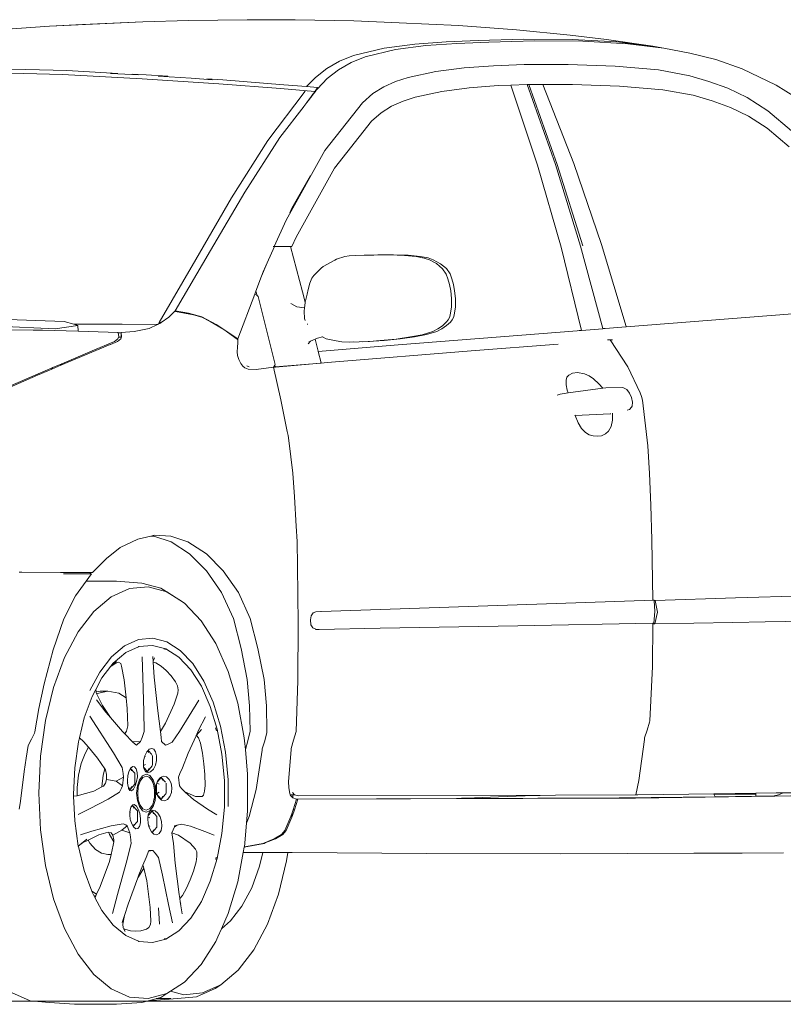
# Model space of a CAD drawing. Header units: inches. Extents: x 1987 to 3775, y 142 to 1299.
# Tile 46 of 50: x 3329 to 3376, y 1212 to 1272. Entities that reach past the tile are written whole.
import ezdxf

# ---------------------------------------------------------------- set-up
doc = ezdxf.new("R2010")
doc.units = ezdxf.units.IN
doc.header["$MEASUREMENT"] = 0
doc.layers.add('CAR', color=173, linetype='Continuous', lineweight=13)

# ---------------------------------------------------------------- blocks, each defined once
blk = doc.blocks.new('A$C40BF4DA2')
at = {"layer": 'CAR'}
for p, q in [((29.536, 59.899), (25.978, 59.636)), ((33.184, 60.071), (29.536, 59.899)), ((35.97, 60.183), (33.184, 60.071)), ((35.97, 60.183), (39.56, 60.246)), ((39.56, 60.246), (42.506, 60.256)), ((46.119, 60.199), (42.506, 60.256)), ((46.119, 60.199), (48.928, 60.124)), ((52.626, 59.953), (48.928, 60.124)), ((54.65, 59.855), (48.928, 60.124)), ((52.626, 59.953), (54.65, 59.855)), ((58.233, 59.597), (54.65, 59.855)), ((22.68, 59.297), (20.447, 59.039)), ((25.978, 59.636), (22.68, 59.297)), ((16.93, 58.515), (19.147, 58.785)), ((17.593, 58.63), (16.93, 58.515)), ((20.447, 59.039), (17.593, 58.63)), ((19.811, 58.898), (17.593, 58.63)), ((19.147, 58.785), (21.899, 58.931)), ((22.563, 59.038), (19.811, 58.898)), ((21.899, 58.931), (24.851, 58.961)), ((25.514, 59.062), (22.563, 59.038)), ((24.851, 58.961), (27.665, 58.882)), ((28.329, 58.98), (25.514, 59.062)), ((27.665, 58.882), (29.632, 58.794)), ((30.302, 58.889), (28.329, 58.98)), ((29.632, 58.794), (31.535, 58.671)), ((32.22, 58.761), (30.302, 58.889)), ((31.535, 58.671), (33.404, 58.427)), ((34.105, 58.511), (32.22, 58.761)), ((13.741, 57.821), (15.323, 58.209)), ((15.323, 58.209), (16.93, 58.515)), ((33.404, 58.427), (35.269, 57.974)), ((35.978, 58.056), (34.105, 58.511)), ((36.836, 57.714), (35.978, 58.056)), ((12.123, 57.245), (13.741, 57.821)), ((22.797, 57.505), (19.918, 57.399)), ((22.827, 57.505), (22.797, 57.505)), ((25.506, 57.498), (22.827, 57.505)), ((27.377, 57.432), (25.506, 57.498)), ((29.191, 57.302), (27.377, 57.432)), ((35.269, 57.974), (36.125, 57.633)), ((36.125, 57.633), (36.902, 57.182)), ((37.615, 57.26), (36.836, 57.714)), ((10.038, 56.247), (12.123, 57.245)), ((17.26, 57.17), (15.321, 56.815)), ((19.918, 57.399), (17.26, 57.17)), ((30.935, 57.075), (29.191, 57.302)), ((32.622, 56.712), (30.935, 57.075)), ((36.902, 57.182), (37.595, 56.638)), ((38.312, 56.713), (37.615, 57.26)), ((47.381, 56.781), (48.713, 56.871)), ((48.713, 56.871), (49.559, 56.916)), ((53.842, 56.891), (48.955, 56.634)), ((49.207, 56.864), (50.019, 56.914)), ((50.019, 56.914), (50.914, 56.952)), ((50.463, 56.963), (53.584, 57.128)), ((53.584, 57.128), (57.871, 57.236)), ((58.151, 56.999), (53.842, 56.891)), ((7.714, 54.781), (10.038, 56.247)), ((14.162, 56.471), (12.992, 56.052)), ((15.321, 56.815), (14.162, 56.471)), ((19.649, 56.18), (22.543, 56.287)), ((24.356, 56.284), (22.454, 51.428)), ((22.543, 56.287), (24.356, 56.284)), ((25.216, 56.282), (23.467, 51.366)), ((25.321, 56.28), (23.583, 51.361)), ((24.356, 56.284), (25.216, 56.282)), ((26.329, 56.243), (24.682, 51.329)), ((25.216, 56.282), (25.216, 56.283)), ((25.216, 56.282), (25.263, 56.282)), ((25.263, 56.282), (25.321, 56.28)), ((25.321, 56.28), (26.329, 56.243)), ((26.329, 56.243), (27.105, 56.214)), ((27.105, 56.214), (28.875, 56.083)), ((33.401, 56.463), (32.622, 56.712)), ((34.13, 56.135), (33.401, 56.463)), ((37.595, 56.638), (38.202, 56.018)), ((38.862, 56.153), (38.312, 56.713)), ((38.862, 56.153), (40.255, 56.267)), ((40.255, 56.267), (44.016, 56.555)), ((44.244, 56.317), (40.463, 56.028)), ((44.016, 56.555), (44.983, 56.62)), ((48.955, 56.634), (44.244, 56.317)), ((44.668, 56.571), (45.943, 56.667)), ((45.943, 56.667), (47.983, 56.79)), ((12.992, 56.052), (11.812, 55.484)), ((13.963, 55.274), (15.117, 55.621)), ((15.117, 55.621), (16.998, 55.957)), ((16.998, 55.957), (19.649, 56.18)), ((28.875, 56.083), (30.568, 55.859)), ((30.568, 55.859), (32.2, 55.505)), ((34.791, 55.716), (34.13, 56.135)), ((35.424, 55.16), (34.791, 55.716)), ((38.188, 56.035), (38.19, 56.097)), ((38.19, 56.097), (38.862, 56.153)), ((38.19, 56.097), (38.232, 56.039)), ((38.202, 56.018), (38.244, 56.022)), ((38.241, 55.968), (38.202, 56.018)), ((38.232, 56.039), (38.244, 56.022)), ((38.266, 55.935), (38.241, 55.968)), ((38.244, 56.022), (38.282, 55.971)), ((38.305, 55.938), (38.266, 55.935)), ((38.341, 55.837), (38.266, 55.935)), ((38.282, 55.971), (38.305, 55.938)), ((38.305, 55.938), (38.364, 55.856)), ((38.355, 55.838), (38.341, 55.837)), ((38.362, 55.81), (38.341, 55.837)), ((38.364, 55.853), (38.345, 55.851)), ((38.345, 55.851), (38.355, 55.838)), ((38.355, 55.838), (38.363, 55.827)), ((38.363, 55.827), (38.362, 55.81)), ((38.525, 55.597), (38.362, 55.81)), ((38.364, 55.853), (38.363, 55.827)), ((38.363, 55.827), (38.534, 55.597)), ((40.463, 56.028), (38.364, 55.856)), ((38.364, 55.856), (38.364, 55.853)), ((39.021, 55.779), (38.944, 55.882)), ((41.244, 52.833), (39.021, 55.779)), ((11.812, 55.484), (10.54, 54.666)), ((12.828, 54.863), (13.963, 55.274)), ((32.2, 55.505), (32.942, 55.264)), ((32.942, 55.264), (33.646, 54.942)), ((37.75, 52.229), (35.424, 55.16)), ((38.534, 55.597), (38.525, 55.597)), ((38.547, 55.568), (38.525, 55.597)), ((38.534, 55.597), (38.555, 55.569)), ((38.547, 55.568), (38.555, 55.569)), ((38.843, 55.182), (38.547, 55.568)), ((38.555, 55.569), (38.843, 55.182)), ((38.843, 55.182), (39.029, 54.933)), ((10.54, 54.666), (9.08, 53.433)), ((11.724, 54.332), (12.828, 54.863)), ((33.646, 54.942), (34.283, 54.541)), ((34.283, 54.541), (34.874, 54.025)), ((40.5, 53.021), (39.017, 54.955)), ((10.586, 53.603), (11.724, 54.332)), ((34.874, 54.025), (37.152, 51.146)), ((9.234, 52.461), (10.586, 53.603)), ((42.657, 49.671), (40.5, 53.021)), ((43.469, 49.317), (41.244, 52.833)), ((40.121, 47.946), (37.75, 52.229)), ((22.454, 51.428), (20.763, 46.455)), ((23.467, 51.366), (21.906, 46.371)), ((23.583, 51.361), (22.04, 46.362)), ((24.682, 51.329), (23.238, 46.295)), ((37.152, 51.146), (39.498, 46.916)), ((38.614, 50.699), (39.76, 48.677)), ((44.766, 46.09), (42.657, 49.671)), ((45.67, 45.534), (43.469, 49.317)), ((39.76, 48.677), (39.883, 48.406)), ((40.859, 46.343), (40.121, 47.946)), ((39.498, 46.916), (39.768, 46.342)), ((20.763, 46.455), (19.242, 41.413)), ((22.04, 46.362), (20.672, 41.296)), ((23.238, 46.295), (21.977, 41.186)), ((39.112, 43.553), (39.855, 46.342)), ((39.855, 46.342), (39.768, 46.342)), ((39.855, 46.342), (39.871, 46.342)), ((40.361, 46.343), (39.871, 46.342)), ((39.871, 46.342), (40.825, 46.338)), ((40.361, 46.343), (40.385, 46.342)), ((40.385, 46.342), (40.823, 46.343)), ((40.823, 46.343), (40.824, 46.341)), ((40.823, 46.343), (40.859, 46.343)), ((40.824, 46.341), (40.825, 46.338)), ((40.825, 46.338), (41.283, 45.331)), ((40.859, 46.343), (40.907, 46.34)), ((46.935, 42.391), (44.766, 46.09)), ((31.086, 45.516), (30.64, 45.28)), ((31.324, 45.512), (30.887, 45.287)), ((31.392, 45.629), (31.086, 45.516)), ((31.642, 45.621), (31.324, 45.512)), ((31.891, 45.721), (31.392, 45.629)), ((32.131, 45.727), (31.642, 45.621)), ((32.623, 45.793), (31.891, 45.721)), ((32.861, 45.791), (32.131, 45.727)), ((33.527, 45.818), (32.623, 45.793)), ((33.774, 45.815), (32.861, 45.791)), ((34.496, 45.826), (33.527, 45.818)), ((34.737, 45.811), (33.774, 45.815)), ((34.89, 45.807), (34.496, 45.826)), ((34.89, 45.807), (34.737, 45.811)), ((35.319, 45.798), (34.89, 45.807)), ((35.834, 45.779), (35.319, 45.798)), ((36.245, 45.759), (35.834, 45.779)), ((36.517, 45.718), (36.245, 45.759)), ((36.517, 45.718), (37.022, 45.547)), ((37.138, 45.492), (37.022, 45.547)), ((37.138, 45.492), (37.837, 45.115)), ((47.909, 41.667), (45.67, 45.534)), ((30.278, 44.976), (30.048, 44.648)), ((30.64, 45.28), (30.278, 44.976)), ((30.522, 44.97), (30.299, 44.645)), ((30.887, 45.287), (30.522, 44.97)), ((37.837, 45.115), (37.971, 45.013)), ((37.971, 45.013), (38.411, 44.544)), ((41.283, 45.331), (41.633, 44.515)), ((41.283, 45.331), (41.534, 44.779)), ((41.534, 44.779), (41.633, 44.515)), ((29.938, 44.348), (29.849, 44.008)), ((30.048, 44.648), (29.938, 44.348)), ((30.188, 44.349), (30.088, 44.004)), ((30.299, 44.645), (30.188, 44.349)), ((38.411, 44.544), (38.543, 44.396)), ((38.543, 44.396), (38.658, 44.076)), ((41.633, 44.515), (41.977, 43.596)), ((29.773, 43.616), (29.714, 43.135)), ((29.849, 44.008), (29.773, 43.616)), ((30.01, 43.618), (29.96, 43.14)), ((30.088, 44.004), (30.01, 43.618)), ((38.658, 44.076), (38.764, 43.687)), ((38.764, 43.687), (38.838, 43.403)), ((38.946, 42.926), (39.112, 43.553)), ((41.977, 43.596), (41.906, 43.318)), ((41.977, 43.596), (42.044, 43.417)), ((29.714, 43.135), (29.725, 42.635)), ((29.96, 43.14), (29.966, 42.635)), ((38.838, 43.403), (38.946, 42.926)), ((38.946, 42.926), (38.957, 42.879)), ((41.837, 43.269), (40.798, 39.084)), ((41.837, 43.269), (41.906, 43.318)), ((41.906, 43.318), (42.044, 43.417)), ((42.044, 43.417), (43.077, 40.658)), ((29.725, 42.635), (29.8, 42.119)), ((29.966, 42.635), (30.043, 42.117)), ((38.957, 42.879), (38.992, 42.575)), ((39.015, 42.368), (38.988, 41.909)), ((39.462, 42.636), (38.992, 42.575)), ((38.992, 42.575), (39.015, 42.368)), ((39.835, 42.832), (39.462, 42.636)), ((39.835, 42.832), (39.837, 42.834)), ((46.914, 42.354), (45.818, 42.137)), ((46.112, 42.243), (46.935, 42.391)), ((46.914, 42.354), (46.935, 42.391)), ((46.96, 42.363), (46.914, 42.354)), ((47.33, 42), (46.96, 42.363)), ((9.031, 42.198), (19.239, 41.401)), ((29.8, 42.119), (29.845, 41.971)), ((29.845, 41.971), (29.924, 41.836)), ((29.924, 41.836), (30.027, 41.692)), ((30.043, 42.117), (30.091, 41.972)), ((30.091, 41.972), (30.168, 41.833)), ((30.168, 41.833), (30.268, 41.701)), ((38.988, 41.909), (38.942, 41.786)), ((44.794, 41.739), (43.952, 41.238)), ((44.408, 41.552), (45.287, 42.018)), ((45.304, 41.998), (44.794, 41.739)), ((45.287, 42.018), (46.112, 42.243)), ((45.818, 42.137), (45.304, 41.998)), ((47.801, 41.664), (47.33, 42)), ((53.16, 41.563), (53.744, 41.734)), ((60.665, 41.966), (53.744, 41.734)), ((19.242, 41.413), (19.239, 41.401)), ((19.239, 41.401), (20.526, 41.3)), ((20.526, 41.3), (20.672, 41.296)), ((20.526, 41.3), (20.67, 41.289)), ((20.672, 41.296), (20.67, 41.289)), ((20.67, 41.289), (21.977, 41.186)), ((22.129, 41.187), (21.977, 41.186)), ((33.244, 40.294), (21.977, 41.186)), ((30.027, 41.692), (30.271, 41.484)), ((30.268, 41.701), (30.508, 41.474)), ((30.271, 41.484), (30.553, 41.276)), ((30.508, 41.474), (30.795, 41.278)), ((30.553, 41.276), (30.866, 41.124)), ((30.795, 41.278), (31.103, 41.12)), ((30.866, 41.124), (31.509, 40.925)), ((31.103, 41.12), (31.76, 40.92)), ((38.778, 41.566), (38.82, 41.561)), ((43.077, 40.658), (44.408, 41.552)), ((43.952, 41.238), (43.128, 40.638)), ((47.801, 41.664), (47.852, 41.666)), ((47.84, 41.636), (47.801, 41.664)), ((47.88, 41.617), (47.84, 41.636)), ((47.852, 41.666), (47.909, 41.667)), ((47.909, 41.604), (47.88, 41.617)), ((47.909, 41.667), (47.909, 41.604)), ((48.024, 41.549), (47.909, 41.604)), ((50.195, 41.568), (48.024, 41.549)), ((48.54, 41.303), (48.024, 41.549)), ((49.453, 41.114), (48.54, 41.303)), ((50.252, 41.054), (49.453, 41.114)), ((52.919, 41.565), (50.195, 41.568)), ((52.262, 41.125), (50.447, 41.054)), ((52.898, 41.139), (52.262, 41.125)), ((52.898, 41.139), (52.918, 41.492)), ((55.081, 41.188), (52.898, 41.139)), ((52.918, 41.492), (53.16, 41.563)), ((54.31, 41.289), (52.918, 41.492)), ((53.16, 41.563), (52.919, 41.565)), ((62.006, 41.629), (54.31, 41.289)), ((55.658, 41.197), (55.081, 41.188)), ((55.658, 41.197), (57.984, 41.224)), ((20.214, 40.596), (19.133, 38.947)), ((20.192, 40.598), (20.082, 40.598)), ((20.294, 40.598), (20.192, 40.598)), ((20.384, 40.597), (20.214, 40.596)), ((31.509, 40.925), (32.245, 40.785)), ((31.76, 40.92), (32.479, 40.779)), ((32.245, 40.785), (33.118, 40.658)), ((32.479, 40.779), (33.366, 40.654)), ((33.118, 40.658), (34.105, 40.562)), ((33.366, 40.654), (34.351, 40.555)), ((34.105, 40.562), (34.755, 40.515)), ((34.351, 40.555), (35.001, 40.509)), ((34.755, 40.515), (35.405, 40.479)), ((35.001, 40.509), (35.643, 40.479)), ((37.039, 40.533), (36.695, 40.49)), ((37.664, 40.676), (37.039, 40.533)), ((37.884, 40.78), (37.664, 40.676)), ((37.897, 40.786), (37.884, 40.78)), ((37.884, 40.78), (38.184, 40.713)), ((38.15, 39.907), (38.345, 40.646)), ((38.184, 40.713), (38.345, 40.646)), ((38.345, 40.646), (38.623, 40.53)), ((38.766, 40.358), (38.623, 40.53)), ((38.623, 40.53), (38.73, 40.486)), ((43.077, 40.658), (43.087, 40.608)), ((43.077, 40.658), (43.128, 40.638)), ((43.087, 40.608), (43.077, 40.601)), ((43.077, 40.601), (43.091, 40.411)), ((43.128, 40.638), (43.087, 40.608)), ((50.219, 40.801), (50.252, 41.054)), ((50.253, 40.717), (50.219, 40.801)), ((50.244, 40.763), (50.253, 40.763)), ((50.252, 41.025), (50.252, 41.054)), ((50.252, 41.025), (50.443, 41.033)), ((50.253, 40.803), (50.252, 41.025)), ((50.253, 40.763), (50.411, 40.768)), ((50.253, 40.763), (50.253, 40.717)), ((50.277, 40.657), (50.253, 40.717)), ((50.481, 40.501), (50.277, 40.657)), ((50.443, 41.033), (50.398, 40.801)), ((50.398, 40.801), (50.411, 40.768)), ((50.411, 40.768), (50.456, 40.657)), ((50.447, 41.054), (50.443, 41.033)), ((50.456, 40.657), (50.66, 40.501)), ((50.91, 40.32), (50.481, 40.501)), ((50.66, 40.501), (52.033, 39.92)), ((28.749, 39.924), (23.42, 40.344)), ((37.328, 39.233), (28.749, 39.924)), ((38.147, 39.894), (33.244, 40.294)), ((35.643, 40.479), (36.258, 40.469)), ((36.006, 40.472), (36.258, 40.469)), ((36.258, 40.469), (36.695, 40.49)), ((37.962, 39.193), (38.147, 39.894)), ((38.147, 39.894), (38.15, 39.907)), ((43.091, 40.411), (43.105, 40.158)), ((43.105, 40.158), (43.123, 39.861)), ((50.926, 40.317), (50.91, 40.32)), ((50.925, 40.314), (50.91, 40.32)), ((50.925, 40.314), (50.926, 40.317)), ((50.925, 40.314), (53.951, 39.043)), ((52.033, 39.92), (53.895, 39.139)), ((43.028, 39.393), (42.906, 39.148)), ((43.106, 39.651), (43.028, 39.393)), ((43.123, 39.861), (43.106, 39.651)), ((19.133, 38.947), (18.384, 37.35)), ((40.766, 38.921), (37.328, 39.233)), ((37.959, 39.181), (37.962, 39.193)), ((40.785, 38.94), (37.959, 39.181)), ((40.888, 38.921), (40.437, 36.921)), ((40.875, 38.921), (40.766, 38.921)), ((40.814, 39.055), (40.785, 38.94)), ((40.877, 38.941), (40.785, 38.94)), ((40.814, 39.055), (40.798, 39.084)), ((40.877, 38.941), (40.814, 39.055)), ((40.888, 38.921), (40.875, 38.921)), ((40.888, 38.921), (40.877, 38.941)), ((41.951, 38.788), (40.888, 38.921)), ((42.444, 38.798), (41.951, 38.788)), ((42.39, 38.951), (42.533, 39.002)), ((42.664, 38.889), (42.444, 38.798)), ((42.783, 38.994), (42.664, 38.889)), ((42.906, 39.148), (42.783, 38.994)), ((53.895, 39.139), (53.951, 39.043)), ((53.895, 39.139), (54.455, 38.904)), ((54.512, 38.807), (53.951, 39.043)), ((54.505, 38.818), (54.455, 38.904)), ((54.455, 38.904), (54.922, 38.708)), ((54.512, 38.807), (54.505, 38.818)), ((54.747, 38.708), (54.512, 38.807)), ((55.387, 38.431), (54.747, 38.708)), ((54.922, 38.708), (55.347, 38.524)), ((20.909, 37.91), (21.241, 38.206)), ((21.241, 38.206), (21.51, 38.387)), ((21.51, 38.387), (21.799, 38.519)), ((21.799, 38.519), (22.224, 38.595)), ((22.224, 38.595), (22.539, 38.564)), ((22.539, 38.564), (22.77, 38.44)), ((22.77, 38.44), (22.876, 38.304)), ((22.876, 38.304), (22.924, 38.134)), ((22.924, 38.134), (22.932, 37.847)), ((55.387, 38.431), (55.347, 38.524)), ((55.347, 38.524), (57.191, 37.726)), ((57.203, 37.644), (55.387, 38.431)), ((19.027, 37.332), (19.201, 37.564)), ((19.201, 37.564), (19.394, 37.66)), ((19.462, 37.679), (19.394, 37.66)), ((19.462, 37.679), (20.482, 37.663)), ((20.482, 37.663), (20.677, 37.636)), ((20.677, 37.636), (20.909, 37.91)), ((20.677, 37.636), (22.811, 37.343)), ((22.873, 37.511), (22.811, 37.343)), ((22.932, 37.847), (22.873, 37.511)), ((18.24, 36.893), (17.915, 34.101)), ((18.292, 37.13), (18.24, 36.893)), ((18.384, 37.35), (18.292, 37.13)), ((18.854, 36.783), (18.912, 37.066)), ((18.912, 37.066), (19.027, 37.332)), ((22.811, 37.343), (23.298, 37.276)), ((23.476, 37.205), (23.298, 37.276)), ((40.437, 36.921), (40.058, 34.983)), ((18.876, 36.535), (18.854, 36.783)), ((18.916, 36.471), (18.876, 36.535)), ((19.035, 36.334), (18.916, 36.471)), ((19.17, 36.28), (19.035, 36.334)), ((20.083, 35.673), (20.076, 36.105)), ((20.161, 35.294), (20.083, 35.673)), ((20.18, 36.069), (20.228, 36.059)), ((20.228, 36.059), (22.376, 35.959)), ((22.375, 35.957), (22.196, 35.503)), ((22.376, 35.959), (22.375, 35.957)), ((22.383, 35.989), (22.376, 35.959)), ((20.318, 35.008), (20.161, 35.294)), ((21.985, 35.159), (21.744, 34.913)), ((22.196, 35.503), (21.985, 35.159)), ((20.499, 34.833), (20.318, 35.008)), ((20.748, 34.716), (20.499, 34.833)), ((20.975, 34.683), (20.748, 34.716)), ((21.273, 34.706), (20.975, 34.683)), ((21.517, 34.778), (21.273, 34.706)), ((21.744, 34.913), (21.517, 34.778)), ((40.003, 34.739), (39.956, 34.435)), ((40.058, 34.983), (40.003, 34.739)), ((17.915, 34.101), (17.809, 32.406)), ((39.956, 34.435), (39.716, 32.415)), ((17.809, 32.406), (17.724, 30.464)), ((39.716, 32.415), (39.608, 30.968)), ((39.608, 30.968), (39.499, 29.166)), ((17.724, 30.464), (17.661, 28.337)), ((39.499, 29.166), (39.452, 28.215)), ((46.152, 28.197), (47.201, 28.545)), ((47.188, 28.201), (48.239, 28.549)), ((47.201, 28.545), (48.203, 28.613)), ((48.203, 28.613), (48.419, 28.56)), ((48.239, 28.549), (48.419, 28.56)), ((48.419, 28.56), (49.23, 28.363)), ((17.661, 28.337), (17.596, 24.631)), ((39.452, 28.215), (39.415, 26.718)), ((45.005, 27.458), (46.152, 28.197)), ((46.044, 27.46), (47.188, 28.201)), ((49.23, 28.363), (50.307, 27.852)), ((50.307, 27.852), (51.159, 27.184)), ((43.989, 26.423), (45.005, 27.458)), ((45.009, 26.424), (46.044, 27.46)), ((39.415, 26.718), (39.387, 23.196)), ((51.159, 27.184), (52.012, 26.316)), ((43.044, 25.09), (43.989, 26.423)), ((44.086, 25.091), (45.009, 26.424)), ((52.213, 26.316), (52.012, 26.316)), ((52.213, 26.316), (52.077, 26.235)), ((53.627, 26.238), (52.077, 26.235)), ((52.077, 26.235), (52.394, 25.792)), ((52.213, 26.316), (53.754, 26.319)), ((53.795, 26.239), (53.627, 26.238)), ((53.761, 26.32), (53.754, 26.319)), ((53.919, 26.319), (53.761, 26.32)), ((53.919, 26.319), (53.976, 26.321)), ((53.976, 26.321), (56.344, 26.337)), ((56.509, 26.339), (56.344, 26.337)), ((47.453, 25.135), (48.595, 25.436)), ((48.982, 25.676), (47.818, 25.37)), ((48.595, 25.436), (49.746, 25.331)), ((48.982, 25.676), (50.528, 25.79)), ((50.528, 25.79), (52.394, 25.792)), ((52.394, 25.792), (53.044, 24.882)), ((12.521, 24.765), (7.603, 24.903)), ((42.337, 23.502), (43.044, 25.09)), ((43.352, 23.502), (44.086, 25.091)), ((46.357, 24.437), (47.453, 25.135)), ((47.818, 25.37), (46.701, 24.659)), ((49.746, 25.331), (50.869, 24.823)), ((50.869, 24.823), (51.929, 23.929)), ((53.044, 24.882), (53.774, 23.483)), ((17.469, 24.597), (12.521, 24.765)), ((17.306, 23.897), (17.469, 24.597)), ((17.469, 24.597), (17.529, 24.597)), ((17.529, 24.597), (17.486, 23.936)), ((17.532, 24.631), (17.529, 24.598)), ((17.529, 24.598), (17.529, 24.597)), ((17.596, 24.631), (17.532, 24.631)), ((34.324, 24.045), (17.532, 24.631)), ((17.609, 24.631), (17.596, 24.631)), ((45.342, 23.365), (46.357, 24.437)), ((46.357, 24.437), (46.701, 24.659)), ((17.483, 23.178), (17.306, 23.897)), ((17.486, 23.936), (17.545, 23.207)), ((37.97, 23.926), (34.324, 24.045)), ((37.97, 23.926), (37.991, 23.924)), ((38.301, 23.898), (37.991, 23.924)), ((38.465, 23.849), (38.301, 23.898)), ((38.581, 23.667), (38.465, 23.849)), ((38.627, 23.42), (38.581, 23.667)), ((51.929, 23.929), (52.891, 22.677)), ((7.809, 23.348), (10.707, 23.288)), ((12.698, 23.248), (10.707, 23.288)), ((17.483, 23.178), (12.698, 23.248)), ((17.585, 23.174), (17.483, 23.178)), ((17.545, 23.207), (17.598, 23.206)), ((17.585, 23.174), (17.598, 23.174)), ((17.598, 23.174), (17.598, 23.206)), ((17.598, 23.206), (17.605, 23.206)), ((17.605, 23.206), (17.63, 20.551)), ((17.605, 23.206), (25.885, 23.043)), ((25.885, 23.043), (34.354, 22.902)), ((38.477, 22.93), (38.595, 23.108)), ((38.595, 23.108), (38.627, 23.42)), ((39.387, 23.196), (39.403, 19.683)), ((41.849, 21.648), (42.337, 23.502)), ((42.88, 21.648), (43.352, 23.502)), ((44.441, 21.954), (45.342, 23.365)), ((53.774, 23.483), (54.422, 21.576)), ((34.354, 22.902), (38.101, 22.832)), ((38.101, 22.832), (38.262, 22.828)), ((38.262, 22.828), (38.477, 22.93)), ((38.319, 22.83), (38.262, 22.828)), ((52.891, 22.677), (53.724, 21.108)), ((43.683, 20.249), (44.441, 21.954)), ((47.449, 22.065), (46.619, 21.537)), ((48.314, 22.292), (47.449, 22.065)), ((48.324, 21.847), (47.5, 21.631)), ((49.186, 22.212), (48.314, 22.292)), ((49.156, 21.771), (48.324, 21.847)), ((49.182, 21.759), (49.156, 21.771)), ((50.037, 21.827), (49.186, 22.212)), ((50.839, 21.15), (50.037, 21.827)), ((41.468, 19.758), (41.849, 21.648)), ((42.505, 19.762), (42.88, 21.648)), ((46.619, 21.537), (45.851, 20.726)), ((47.5, 21.631), (46.708, 21.127)), ((47.623, 21.634), (47.519, 21.589)), ((48.284, 20.831), (48.307, 21.157)), ((48.962, 21.155), (48.928, 19.884)), ((49.967, 21.404), (49.182, 21.759)), ((50.732, 20.758), (49.967, 21.404)), ((54.422, 21.576), (54.974, 19.493)), ((17.63, 20.551), (17.793, 17.211)), ((45.851, 20.726), (45.168, 19.658)), ((46.708, 21.127), (45.975, 20.354)), ((47.486, 20.301), (47.801, 20.57)), ((47.801, 20.57), (48.12, 20.771)), ((48.12, 20.771), (48.282, 20.815)), ((48.201, 21.078), (48.281, 20.887)), ((48.215, 19.887), (48.282, 20.815)), ((48.281, 20.887), (48.284, 20.831)), ((48.282, 20.815), (48.284, 20.831)), ((50.067, 19.726), (50.219, 20.574)), ((50.219, 20.574), (50.277, 20.736)), ((50.277, 20.736), (50.413, 20.823)), ((50.413, 20.823), (50.568, 20.765)), ((50.526, 20.867), (50.872, 20.571)), ((50.568, 20.765), (50.872, 20.571)), ((50.882, 20.562), (50.732, 20.758)), ((51.562, 20.208), (50.839, 21.15)), ((50.872, 20.571), (50.882, 20.562)), ((51.427, 19.853), (50.882, 20.562)), ((53.724, 21.108), (54.401, 19.271)), ((43.092, 18.304), (43.683, 20.249)), ((45.975, 20.354), (45.325, 19.335)), ((46.903, 19.618), (47.182, 19.984)), ((47.182, 19.984), (47.486, 20.301)), ((51.568, 20.201), (51.562, 20.208)), ((52.168, 19.07), (51.568, 20.201)), ((39.403, 19.683), (39.502, 16.562)), ((41.323, 18.135), (41.468, 19.758)), ((42.371, 18.132), (42.505, 19.762)), ((45.168, 19.658), (44.594, 18.366)), ((46.744, 19.113), (46.794, 19.374)), ((46.794, 19.374), (46.903, 19.618)), ((47.996, 17.821), (48.215, 19.887)), ((48.928, 19.884), (48.857, 17.818)), ((49.948, 18.622), (50.067, 19.726)), ((51.805, 19.141), (51.427, 19.853)), ((54.974, 19.493), (55.302, 17.972)), ((45.325, 19.335), (44.777, 18.104)), ((46.774, 18.914), (46.744, 19.113)), ((46.997, 18.24), (46.774, 18.914)), ((49.948, 18.622), (50.393, 18.906)), ((50.393, 18.906), (51.06, 19.041)), ((51.547, 19.042), (51.06, 19.041)), ((51.06, 19.041), (51.727, 18.901)), ((51.754, 18.884), (51.397, 18.153)), ((51.789, 18.991), (51.547, 19.042)), ((51.727, 18.901), (51.754, 18.884)), ((51.785, 18.948), (51.754, 18.884)), ((51.789, 18.991), (51.785, 18.948)), ((51.805, 19.141), (51.789, 18.991)), ((52.028, 18.72), (51.805, 19.141)), ((54.401, 19.271), (54.902, 17.227)), ((41.297, 16.584), (41.323, 18.135)), ((42.687, 16.182), (43.092, 18.304)), ((44.594, 18.366), (44.146, 16.894)), ((46.664, 16.56), (45.48, 18.48)), ((47.524, 17.071), (46.997, 18.24)), ((49.877, 17.969), (49.948, 18.622)), ((51.397, 18.153), (50.91, 17.428)), ((51.185, 17.75), (51.769, 18.501)), ((52.517, 17.393), (52.028, 18.72)), ((42.33, 16.589), (42.371, 18.132)), ((44.777, 18.104), (44.35, 16.7)), ((47.827, 16.568), (47.996, 17.821)), ((48.857, 17.818), (48.846, 16.564)), ((49.831, 16.904), (49.877, 17.969)), ((50.91, 17.428), (51.185, 17.75)), ((55.302, 17.972), (55.558, 16.546)), ((17.793, 17.211), (17.797, 17.136)), ((17.797, 17.136), (17.947, 16.647)), ((45.498, 16.636), (45.073, 17.472)), ((47.827, 16.568), (47.524, 17.071)), ((50.175, 16.571), (50.91, 17.428)), ((50.715, 15.249), (52.18, 17.495)), ((52.817, 16.169), (52.517, 17.393)), ((54.902, 17.227), (55.208, 15.04)), ((17.947, 16.647), (18.108, 16.163)), ((39.502, 16.562), (39.659, 16.026)), ((41.295, 16.507), (41.297, 16.584)), ((41.432, 15.983), (41.295, 16.507)), ((42.468, 15.981), (42.33, 16.589)), ((44.146, 16.894), (43.84, 15.287)), ((44.35, 16.7), (44.058, 15.168)), ((44.448, 16.781), (44.405, 16.607)), ((44.448, 16.781), (44.45, 16.785)), ((45.307, 16.684), (45.635, 16.317)), ((45.647, 16.304), (45.498, 16.636)), ((46.664, 16.56), (47.122, 15.9)), ((47.798, 16.189), (47.827, 16.568)), ((48.846, 16.564), (48.969, 16.185)), ((49.552, 15.921), (50.019, 16.409)), ((49.923, 16.582), (49.831, 16.904)), ((49.995, 16.452), (49.923, 16.582)), ((50.061, 16.452), (49.995, 16.452)), ((50.019, 16.409), (49.995, 16.452)), ((50.019, 16.409), (50.061, 16.452)), ((50.061, 16.452), (50.175, 16.571)), ((55.558, 16.546), (55.574, 16.465)), ((55.574, 16.465), (55.764, 16.088)), ((18.108, 16.163), (18.117, 16.073)), ((18.117, 16.073), (18.465, 13.553)), ((39.659, 16.026), (39.808, 15.522)), ((41.586, 15.499), (41.432, 15.983)), ((42.62, 15.449), (42.468, 15.981)), ((42.62, 15.449), (42.687, 16.182)), ((45.263, 15.232), (45.381, 15.849)), ((45.381, 15.849), (45.499, 16.165)), ((45.499, 16.165), (45.615, 16.318)), ((45.615, 16.318), (45.635, 16.317)), ((45.635, 16.317), (45.647, 16.304)), ((46.129, 15.234), (45.647, 16.304)), ((47.122, 15.9), (47.368, 15.781)), ((47.368, 15.781), (47.531, 15.721)), ((47.531, 15.721), (47.779, 15.956)), ((47.779, 15.956), (47.798, 16.189)), ((48.969, 16.185), (49.061, 15.952)), ((49.061, 15.952), (49.552, 15.921)), ((49.061, 15.952), (49.298, 15.727)), ((49.413, 15.807), (49.298, 15.727)), ((49.298, 15.727), (49.389, 15.788)), ((49.389, 15.788), (49.413, 15.807)), ((49.413, 15.807), (49.539, 15.908)), ((49.539, 15.908), (49.552, 15.921)), ((52.256, 15.59), (52.562, 15.952)), ((52.562, 15.952), (52.817, 16.169)), ((52.878, 15.917), (52.817, 16.169)), ((53.1, 14.338), (52.878, 15.917)), ((55.764, 16.088), (55.952, 15.705)), ((39.808, 15.522), (39.813, 15.441)), ((39.813, 15.441), (39.973, 13.489)), ((41.595, 15.425), (41.586, 15.499)), ((41.953, 12.997), (41.595, 15.425)), ((42.482, 13.951), (42.62, 15.449)), ((43.84, 15.287), (43.684, 13.598)), ((44.058, 15.168), (43.909, 13.557)), ((45.175, 14.578), (45.263, 15.232)), ((46.489, 14.332), (46.129, 15.234)), ((48.14, 15.307), (48.082, 15.064)), ((48.235, 15.469), (48.14, 15.307)), ((48.373, 15.526), (48.235, 15.469)), ((48.59, 15.394), (48.366, 15.14)), ((48.523, 15.468), (48.373, 15.526)), ((48.59, 15.394), (48.523, 15.468)), ((48.603, 15.38), (48.548, 15.267)), ((48.603, 15.38), (48.59, 15.394)), ((48.671, 15.305), (48.603, 15.38)), ((48.799, 15.061), (48.671, 15.305)), ((50.715, 15.249), (50.178, 14.344)), ((51.695, 14.927), (52.256, 15.59)), ((52.466, 15.217), (52.256, 15.59)), ((52.699, 14.587), (52.466, 15.217)), ((56.082, 14.916), (55.952, 15.705)), ((45.112, 13.912), (45.175, 14.578)), ((48.082, 15.064), (48.085, 14.777)), ((48.085, 14.777), (48.151, 14.489)), ((48.342, 15.105), (48.333, 15.025)), ((48.333, 14.538), (48.333, 15.025)), ((48.343, 14.449), (48.333, 14.538)), ((48.803, 15.045), (48.762, 15.023)), ((48.885, 14.47), (48.762, 14.536)), ((48.803, 15.045), (48.799, 15.061)), ((48.868, 14.774), (48.803, 15.045)), ((48.888, 14.487), (48.868, 14.774)), ((51.26, 14.274), (51.695, 14.927)), ((52.86, 13.875), (52.699, 14.587)), ((55.208, 15.04), (55.312, 12.781)), ((56.082, 14.916), (56.204, 14.102)), ((42.482, 11.684), (42.482, 13.951)), ((45.085, 13.255), (45.112, 13.912)), ((46.64, 13.979), (46.489, 14.332)), ((46.734, 13.748), (46.64, 13.979)), ((48.151, 14.489), (48.27, 14.245)), ((48.27, 14.245), (48.447, 14.082)), ((48.343, 14.449), (48.636, 14.115)), ((48.447, 14.082), (48.605, 14.025)), ((48.48, 13.852), (48.707, 13.94)), ((48.548, 14.293), (48.636, 14.115)), ((48.605, 14.025), (48.739, 14.081)), ((48.636, 14.115), (48.868, 14.378)), ((48.76, 14.115), (48.636, 14.115)), ((48.707, 13.94), (48.933, 13.85)), ((48.739, 14.081), (48.76, 14.115)), ((48.76, 14.115), (48.842, 14.244)), ((48.842, 14.244), (48.868, 14.378)), ((48.868, 14.378), (48.885, 14.47)), ((48.885, 14.47), (48.888, 14.487)), ((49.268, 14.054), (49.254, 13.779)), ((49.332, 14.27), (49.268, 14.054)), ((49.434, 14.393), (49.332, 14.27)), ((49.412, 13.999), (49.403, 13.91)), ((49.403, 13.423), (49.403, 13.91)), ((49.675, 14.297), (49.412, 13.999)), ((49.53, 14.406), (49.434, 14.393)), ((49.67, 14.306), (49.53, 14.406)), ((49.682, 14.283), (49.617, 14.152)), ((49.675, 14.297), (49.67, 14.306)), ((49.682, 14.283), (49.675, 14.297)), ((49.772, 14.108), (49.682, 14.283)), ((49.839, 13.842), (49.772, 14.108)), ((50.123, 13.99), (50.102, 13.759)), ((50.178, 14.344), (50.123, 13.99)), ((51.158, 13.922), (51.213, 14.203)), ((51.16, 13.625), (51.158, 13.922)), ((51.213, 14.203), (51.26, 14.274)), ((51.26, 14.274), (51.351, 13.873)), ((53.174, 12.707), (53.1, 14.338)), ((56.204, 14.102), (56.318, 13.265)), ((18.465, 13.553), (18.653, 12.679)), ((39.973, 13.489), (39.956, 13.102)), ((43.684, 11.957), (43.684, 13.598)), ((43.909, 13.557), (43.909, 11.92)), ((46.674, 13.22), (46.734, 13.748)), ((47.18, 13.389), (47.139, 13.106)), ((47.294, 13.623), (47.18, 13.389)), ((47.467, 13.771), (47.294, 13.623)), ((47.655, 13.811), (47.467, 13.771)), ((47.495, 13.398), (47.486, 13.321)), ((47.486, 12.834), (47.486, 13.321)), ((47.786, 13.739), (47.526, 13.444)), ((47.848, 13.737), (47.655, 13.811)), ((47.788, 13.74), (47.701, 13.564)), ((48.046, 13.449), (47.789, 13.74)), ((47.862, 13.722), (47.848, 13.737)), ((48.004, 13.56), (47.862, 13.722)), ((48.065, 13.399), (47.915, 13.319)), ((48.046, 13.449), (48.004, 13.56)), ((48.065, 13.399), (48.046, 13.449)), ((48.081, 13.355), (48.065, 13.399)), ((48.081, 12.743), (48.081, 13.355)), ((48.099, 13.307), (48.081, 13.355)), ((48.132, 13.017), (48.099, 13.307)), ((48.16, 13.223), (48.288, 13.6)), ((48.198, 12.98), (48.273, 13.33)), ((48.333, 13.513), (48.218, 13.175)), ((48.288, 13.6), (48.48, 13.852)), ((48.304, 13.415), (48.362, 13.527)), ((48.504, 13.738), (48.333, 13.513)), ((48.362, 13.527), (48.364, 13.533)), ((48.364, 13.533), (48.368, 13.537)), ((48.368, 13.537), (48.389, 13.579)), ((48.515, 13.88), (48.48, 13.852)), ((48.531, 13.748), (48.504, 13.738)), ((48.511, 13.733), (48.531, 13.748)), ((48.707, 13.817), (48.531, 13.748)), ((48.909, 13.737), (48.707, 13.817)), ((49.081, 13.51), (48.909, 13.737)), ((48.933, 13.85), (49.125, 13.597)), ((49.196, 13.172), (49.081, 13.51)), ((49.125, 13.597), (49.254, 13.219)), ((49.254, 13.779), (49.305, 13.486)), ((49.305, 13.486), (49.389, 13.221)), ((49.412, 13.334), (49.403, 13.423)), ((49.412, 13.334), (49.705, 13)), ((49.858, 13.407), (49.831, 13.421)), ((49.87, 13.55), (49.839, 13.842)), ((49.846, 13.274), (49.858, 13.407)), ((49.858, 13.407), (49.87, 13.55)), ((50.102, 13.759), (50.553, 13.516)), ((50.102, 13.759), (50.164, 13.232)), ((50.553, 13.516), (50.164, 13.232)), ((50.553, 13.516), (51.16, 13.625)), ((51.221, 13.382), (51.16, 13.625)), ((51.329, 13.211), (51.221, 13.382)), ((51.351, 13.873), (51.428, 13.16)), ((52.942, 13.114), (52.86, 13.875)), ((9.135, 12.806), (9.605, 12.797)), ((9.882, 12.677), (9.605, 12.797)), ((9.605, 12.797), (10.038, 12.79)), ((10.038, 12.79), (11.268, 12.774)), ((11.268, 12.774), (11.269, 12.72)), ((11.268, 12.774), (13.836, 12.74)), ((13.851, 12.711), (11.269, 12.72)), ((11.269, 12.72), (11.273, 12.589)), ((13.851, 12.711), (13.771, 12.556)), ((13.836, 12.74), (13.851, 12.711)), ((18.532, 12.679), (13.836, 12.74)), ((39.608, 12.682), (39.734, 12.821)), ((39.902, 12.763), (39.866, 12.682)), ((39.956, 13.102), (39.902, 12.763)), ((42.398, 11.338), (41.953, 12.997)), ((45.125, 12.893), (45.085, 13.255)), ((45.197, 12.654), (45.125, 12.893)), ((46.334, 12.848), (45.682, 12.58)), ((45.805, 12.396), (46.317, 12.83)), ((46.317, 12.83), (46.334, 12.848)), ((46.334, 12.848), (46.535, 13.062)), ((46.535, 13.062), (46.674, 13.22)), ((47.139, 13.106), (47.167, 12.816)), ((47.167, 12.816), (47.271, 12.563)), ((47.495, 12.75), (47.486, 12.834)), ((47.507, 12.733), (47.789, 12.412)), ((47.789, 12.412), (48.081, 12.743)), ((48.081, 12.743), (47.915, 12.832)), ((47.94, 12.5), (48.083, 12.734)), ((48.084, 12.743), (48.081, 12.743)), ((48.083, 12.734), (48.084, 12.743)), ((48.084, 12.743), (48.132, 13.017)), ((48.115, 12.777), (48.16, 13.223)), ((48.16, 12.332), (48.115, 12.777)), ((48.198, 12.98), (48.178, 12.777)), ((48.178, 12.777), (48.198, 12.573)), ((48.218, 13.175), (48.198, 12.98)), ((48.198, 12.573), (48.198, 12.98)), ((49.236, 12.773), (49.196, 13.172)), ((49.196, 12.375), (49.236, 12.773)), ((49.254, 13.219), (49.299, 12.773)), ((49.299, 12.773), (49.254, 12.328)), ((49.389, 13.221), (49.487, 13.023)), ((49.487, 13.023), (49.606, 12.922)), ((49.606, 12.922), (49.718, 12.935)), ((49.617, 13.178), (49.705, 13)), ((49.705, 13), (49.806, 13.115)), ((49.757, 13), (49.705, 13)), ((49.718, 12.935), (49.757, 13)), ((49.757, 13), (49.792, 13.059)), ((49.792, 13.059), (49.806, 13.115)), ((49.806, 13.115), (49.846, 13.274)), ((50.164, 13.232), (50.231, 13.074)), ((50.231, 13.074), (50.355, 12.843)), ((50.355, 12.843), (51.048, 12.413)), ((51.428, 13.16), (51.329, 13.211)), ((51.933, 12.901), (51.428, 13.16)), ((52.942, 12.608), (51.933, 12.901)), ((52.942, 12.608), (52.942, 13.114)), ((53.169, 12.601), (53.174, 12.707)), ((55.312, 12.781), (55.209, 10.523)), ((56.318, 13.265), (56.452, 12.146)), ((10.106, 12.59), (9.122, 12.606)), ((10.142, 12.614), (9.882, 12.677)), ((18.663, 12.479), (10.106, 12.59)), ((11.103, 12.591), (10.142, 12.614)), ((11.273, 12.589), (11.103, 12.591)), ((13.771, 12.556), (11.273, 12.589)), ((19.671, 12.48), (13.771, 12.556)), ((18.532, 12.679), (18.642, 12.679)), ((18.642, 12.679), (18.653, 12.679)), ((18.653, 12.679), (18.654, 12.675)), ((18.654, 12.675), (23.573, 12.66)), ((18.663, 12.479), (39.394, 12.407)), ((19.671, 12.48), (29.662, 12.445)), ((23.585, 12.659), (23.573, 12.66)), ((25.449, 12.608), (23.585, 12.659)), ((39.365, 12.607), (23.585, 12.659)), ((27.083, 12.553), (25.449, 12.608)), ((28.543, 12.495), (27.083, 12.553)), ((29.356, 12.459), (28.543, 12.495)), ((29.662, 12.445), (29.356, 12.459)), ((39.49, 12.412), (29.662, 12.445)), ((39.365, 12.607), (39.608, 12.682)), ((39.394, 12.407), (39.475, 12.407)), ((39.611, 11.759), (39.394, 12.407)), ((39.49, 12.412), (39.475, 12.407)), ((39.475, 12.407), (39.694, 11.752)), ((39.712, 12.481), (39.49, 12.412)), ((39.608, 12.682), (39.703, 12.682)), ((39.712, 12.481), (39.703, 12.682)), ((39.703, 12.682), (39.717, 12.682)), ((39.716, 12.482), (39.712, 12.481)), ((39.839, 12.621), (39.716, 12.482)), ((39.717, 12.682), (39.866, 12.682)), ((39.866, 12.682), (39.839, 12.621)), ((44.945, 11.788), (45.805, 12.396)), ((45.276, 12.57), (45.197, 12.654)), ((45.682, 12.58), (45.276, 12.57)), ((47.271, 12.563), (47.414, 12.386)), ((47.414, 12.386), (47.591, 12.312)), ((47.591, 12.312), (47.775, 12.352)), ((47.701, 12.59), (47.789, 12.412)), ((47.775, 12.352), (47.841, 12.412)), ((47.841, 12.412), (47.789, 12.412)), ((47.841, 12.412), (47.94, 12.5)), ((48.288, 11.953), (48.16, 12.332)), ((48.199, 12.569), (48.198, 12.573)), ((48.199, 12.569), (48.199, 12.553)), ((48.202, 12.537), (48.199, 12.553)), ((48.202, 12.534), (48.202, 12.537)), ((48.202, 12.534), (48.218, 12.378)), ((48.262, 12.256), (48.202, 12.534)), ((48.218, 12.378), (48.264, 12.244)), ((48.264, 12.244), (48.293, 12.157)), ((48.293, 12.157), (48.333, 12.04)), ((49.081, 12.038), (49.196, 12.375)), ((49.254, 12.328), (49.125, 11.951)), ((51.048, 12.413), (52.202, 11.812)), ((52.956, 12.604), (52.942, 12.608)), ((53.169, 12.601), (52.956, 12.604)), ((53.1, 11.076), (53.169, 12.601)), ((56.452, 12.146), (56.513, 11.802)), ((39.694, 11.752), (39.611, 11.759)), ((39.75, 11.344), (39.611, 11.759)), ((39.694, 11.752), (39.753, 11.576)), ((39.765, 11.307), (39.753, 11.576)), ((39.753, 11.576), (39.831, 11.344)), ((42.551, 10.933), (42.482, 11.684)), ((43.909, 11.92), (44.058, 10.308)), ((44.385, 11.447), (44.945, 11.788)), ((47.996, 11.544), (47.856, 11.314)), ((48.163, 11.688), (47.996, 11.544)), ((48.353, 11.676), (48.061, 11.344)), ((48.331, 11.723), (48.163, 11.688)), ((48.353, 11.676), (48.265, 11.498)), ((48.48, 11.7), (48.288, 11.953)), ((48.332, 12.063), (48.33, 12.067)), ((48.486, 11.643), (48.331, 11.723)), ((48.332, 12.061), (48.332, 12.063)), ((48.356, 12.016), (48.332, 12.061)), ((48.333, 12.04), (48.473, 11.855)), ((48.596, 11.399), (48.353, 11.676)), ((48.395, 11.676), (48.353, 11.676)), ((48.473, 11.855), (48.504, 11.814)), ((48.518, 11.67), (48.48, 11.7)), ((48.707, 11.611), (48.48, 11.7)), ((48.591, 11.462), (48.486, 11.643)), ((48.504, 11.814), (48.513, 11.81)), ((48.513, 11.81), (48.707, 11.734)), ((48.707, 11.734), (48.909, 11.812)), ((48.933, 11.699), (48.707, 11.611)), ((48.909, 11.812), (49.081, 12.038)), ((49.125, 11.951), (48.933, 11.699)), ((49.112, 11.522), (49.068, 11.229)), ((49.196, 11.786), (49.112, 11.522)), ((49.318, 11.983), (49.196, 11.786)), ((49.251, 11.698), (49.241, 11.608)), ((49.241, 11.121), (49.241, 11.608)), ((49.544, 12.029), (49.251, 11.698)), ((49.446, 12.082), (49.318, 11.983)), ((49.542, 12.067), (49.446, 12.082)), ((49.544, 12.029), (49.456, 11.851)), ((49.572, 12.029), (49.542, 12.067)), ((49.65, 11.908), (49.544, 12.029)), ((49.572, 12.029), (49.544, 12.029)), ((49.64, 11.942), (49.572, 12.029)), ((49.65, 11.908), (49.64, 11.942)), ((49.703, 11.725), (49.65, 11.908)), ((49.71, 11.628), (49.67, 11.607)), ((49.71, 11.628), (49.703, 11.725)), ((49.721, 11.449), (49.71, 11.628)), ((52.202, 11.812), (52.888, 11.474)), ((39.765, 11.307), (39.75, 11.344)), ((40.112, 10.488), (39.765, 11.307)), ((39.831, 11.344), (40.193, 10.488)), ((42.551, 10.933), (42.398, 11.338)), ((42.686, 9.474), (42.551, 10.933)), ((47.775, 11.032), (47.748, 10.741)), ((47.856, 11.314), (47.775, 11.032)), ((48.061, 11.344), (48.051, 11.255)), ((48.051, 10.768), (48.051, 11.255)), ((48.603, 11.319), (48.48, 11.254)), ((48.543, 10.733), (48.593, 10.916)), ((48.596, 11.399), (48.591, 11.462)), ((48.593, 10.916), (48.612, 11.207)), ((48.603, 11.319), (48.596, 11.399)), ((48.612, 11.207), (48.603, 11.319)), ((49.068, 11.229), (49.07, 10.953)), ((49.07, 10.953), (49.129, 10.736)), ((49.251, 11.032), (49.241, 11.121)), ((49.251, 11.032), (49.507, 10.741)), ((49.516, 10.755), (49.598, 10.892)), ((49.598, 10.892), (49.676, 11.116)), ((49.676, 11.116), (49.67, 11.12)), ((49.676, 11.116), (49.69, 11.157)), ((49.69, 11.157), (49.721, 11.449)), ((50.13, 10.888), (49.973, 10.827)), ((50.858, 10.761), (50.13, 10.888)), ((52.881, 9.519), (53.1, 11.076)), ((40.327, 10.239), (40.112, 10.488)), ((40.193, 10.488), (40.409, 10.239)), ((44.058, 10.308), (44.35, 8.774)), ((45.107, 10.422), (44.534, 10.191)), ((46, 10.746), (45.107, 10.422)), ((46.549, 10.877), (46, 10.746)), ((46.801, 10.816), (46.549, 10.877)), ((46.739, 10.193), (47.138, 10.341)), ((46.965, 10.763), (46.801, 10.816)), ((46.801, 10.816), (46.984, 10.717)), ((46.984, 10.717), (46.965, 10.763)), ((47.138, 10.341), (46.984, 10.717)), ((47.101, 10.084), (47.138, 10.341)), ((47.748, 10.741), (47.797, 10.486)), ((47.797, 10.486), (47.91, 10.305)), ((47.91, 10.305), (48.062, 10.225)), ((48.061, 10.679), (48.051, 10.768)), ((48.061, 10.679), (48.343, 10.358)), ((48.238, 10.26), (48.343, 10.358)), ((48.265, 10.524), (48.346, 10.361)), ((48.343, 10.358), (48.346, 10.361)), ((48.346, 10.361), (48.392, 10.404)), ((48.392, 10.404), (48.516, 10.634)), ((48.543, 10.733), (48.48, 10.767)), ((48.516, 10.634), (48.543, 10.733)), ((49.129, 10.736), (49.219, 10.611)), ((49.219, 10.611), (49.344, 10.596)), ((49.344, 10.596), (49.48, 10.695)), ((49.456, 10.877), (49.516, 10.755)), ((49.48, 10.695), (49.507, 10.741)), ((49.507, 10.741), (49.516, 10.755)), ((49.71, 10.349), (49.675, 10.092)), ((49.881, 10.772), (49.71, 10.349)), ((50.207, 10.506), (49.71, 10.349)), ((49.973, 10.827), (49.881, 10.772)), ((49.881, 10.772), (50.207, 10.506)), ((50.207, 10.506), (50.767, 10.204)), ((50.767, 10.204), (50.872, 10.345)), ((52.045, 10.445), (50.858, 10.761)), ((50.872, 10.345), (51.006, 10.365)), ((51.006, 10.365), (50.958, 10.234)), ((51.006, 10.365), (51.055, 10.373)), ((51.055, 10.373), (51.624, 10.209)), ((52.744, 10.218), (52.045, 10.445)), ((55.209, 10.523), (54.902, 8.338)), ((40.777, 9.966), (40.327, 10.239)), ((40.409, 10.239), (40.858, 9.965)), ((41.198, 9.799), (40.777, 9.966)), ((40.858, 9.965), (41.194, 9.833)), ((41.194, 9.833), (41.388, 9.756)), ((41.397, 9.72), (41.198, 9.799)), ((41.388, 9.756), (41.397, 9.72)), ((41.388, 9.756), (41.556, 9.689)), ((41.475, 9.689), (41.397, 9.72)), ((42.687, 9.459), (41.475, 9.689)), ((41.556, 9.689), (42.686, 9.474)), ((45.681, 9.332), (46.022, 9.704)), ((46.022, 9.704), (46.739, 10.193)), ((46.929, 8.478), (47.04, 9.677)), ((47.04, 9.677), (47.101, 10.084)), ((48.062, 10.225), (48.238, 10.26)), ((49.675, 10.092), (49.643, 9.685)), ((49.643, 9.685), (49.937, 8.488)), ((50.697, 9.912), (50.767, 10.204)), ((50.709, 9.795), (50.697, 9.912)), ((50.958, 10.234), (50.709, 9.795)), ((50.733, 9.577), (50.709, 9.795)), ((51.624, 10.209), (52.274, 9.895)), ((51.83, 9.328), (52.172, 9.716)), ((52.172, 9.716), (52.274, 9.895)), ((52.274, 9.895), (52.625, 9.726)), ((52.363, 9.942), (52.881, 9.519)), ((52.625, 9.726), (52.881, 9.519)), ((9.575, 9.118), (12.118, 9.089)), ((12.118, 9.089), (15.08, 9.101)), ((15.08, 9.101), (19.163, 9.072)), ((19.163, 9.072), (23.268, 9.049)), ((23.268, 9.049), (31.487, 9.078)), ((31.487, 9.078), (39.754, 9.13)), ((39.754, 9.13), (40.023, 9.13)), ((40.023, 9.13), (41.352, 9.131)), ((40.095, 8.621), (40.023, 9.13)), ((41.352, 9.131), (41.541, 9.131)), ((41.541, 9.131), (42.749, 9.132)), ((41.541, 9.131), (41.745, 8.295)), ((42.687, 9.459), (42.686, 9.474)), ((42.688, 9.452), (42.687, 9.459)), ((42.749, 9.132), (42.688, 9.452)), ((43.093, 7.328), (42.749, 9.132)), ((45.599, 8.897), (45.61, 9.174)), ((45.61, 9.174), (45.681, 9.332)), ((48.16, 9.095), (47.961, 8.817)), ((48.297, 9.259), (48.16, 9.095)), ((48.554, 9.26), (48.297, 9.259)), ((48.574, 9.211), (48.297, 9.259)), ((48.574, 9.211), (48.554, 9.26)), ((48.619, 9.097), (48.574, 9.211)), ((48.724, 8.819), (48.619, 9.097)), ((50.866, 9.009), (50.733, 9.577)), ((51.061, 9.009), (51.454, 9.089)), ((51.454, 9.089), (51.83, 9.328)), ((52.517, 8.024), (52.878, 9.498)), ((52.878, 9.498), (52.881, 9.519)), ((40.594, 6.576), (40.095, 8.621)), ((44.35, 8.774), (44.777, 7.367)), ((44.407, 8.857), (44.443, 8.71)), ((45.641, 8.56), (45.599, 8.897)), ((45.814, 7.994), (45.641, 8.56)), ((46.693, 6.55), (46.929, 8.478)), ((47.961, 8.817), (47.708, 7.752)), ((48.917, 8.352), (48.724, 8.819)), ((49.937, 8.488), (50.471, 6.562)), ((50.866, 9.009), (51.061, 9.009)), ((50.966, 8.585), (50.866, 9.009)), ((51.538, 7.042), (50.966, 8.585)), ((41.745, 8.295), (42.234, 6.969)), ((46.019, 7.45), (45.814, 7.994)), ((48.669, 7.387), (48.867, 8.179)), ((48.867, 8.179), (48.902, 8.317)), ((49.175, 7.633), (48.867, 8.179)), ((48.902, 8.317), (48.917, 8.352)), ((49.161, 7.756), (48.917, 8.352)), ((52.051, 6.763), (52.517, 8.024)), ((54.902, 8.338), (54.402, 6.297)), ((43.684, 5.38), (43.093, 7.328)), ((44.777, 7.367), (45.325, 6.132)), ((46.246, 6.94), (46.019, 7.45)), ((47.708, 7.752), (47.338, 5.948)), ((48.473, 5.76), (48.669, 7.387)), ((49.231, 7.57), (49.161, 7.756)), ((49.231, 7.57), (49.175, 7.633)), ((49.829, 5.956), (49.231, 7.57)), ((42.234, 6.969), (42.835, 5.836)), ((46.49, 6.487), (46.246, 6.94)), ((51.761, 6.578), (51.538, 7.042)), ((52.051, 6.763), (51.761, 6.578)), ((51.92, 6.498), (52.028, 6.701)), ((52.028, 6.701), (52.051, 6.763)), ((41.272, 4.739), (40.594, 6.576)), ((45.325, 6.132), (45.975, 5.109)), ((46.654, 6.301), (46.49, 6.487)), ((46.506, 5.377), (46.622, 6.105)), ((46.622, 6.105), (46.578, 5.963)), ((46.622, 6.105), (46.654, 6.301)), ((46.654, 6.301), (46.693, 6.55)), ((50.471, 6.562), (50.789, 5.391)), ((51.427, 5.572), (51.857, 6.379)), ((51.81, 6.475), (51.761, 6.578)), ((51.81, 6.475), (51.92, 6.498)), ((51.857, 6.379), (51.81, 6.475)), ((51.857, 6.379), (51.92, 6.498)), ((54.402, 6.297), (53.725, 4.464)), ((42.835, 5.836), (43.53, 4.932)), ((47.338, 5.948), (47.099, 4.824)), ((47.897, 4.732), (47.95, 5.727)), ((48.431, 4.914), (48.473, 5.76)), ((50.053, 5.276), (49.829, 5.956)), ((50.732, 4.672), (51.427, 5.572)), ((43.53, 4.932), (44.095, 4.454)), ((44.095, 4.454), (43.684, 5.38)), ((45.975, 5.109), (46.708, 4.33)), ((48.448, 4.714), (48.431, 4.914)), ((50.053, 5.276), (50.152, 4.739)), ((50.198, 4.835), (50.053, 5.276)), ((42.104, 3.169), (41.272, 4.739)), ((44.318, 3.95), (44.095, 4.454)), ((46.708, 4.33), (47.5, 3.822)), ((48.552, 4.522), (48.448, 4.714)), ((48.702, 4.42), (48.552, 4.522)), ((49.034, 4.333), (48.702, 4.42)), ((49.359, 4.311), (49.034, 4.333)), ((49.684, 4.335), (49.359, 4.311)), ((50.017, 4.424), (49.684, 4.335)), ((49.967, 4.031), (50.732, 4.672)), ((50.102, 4.467), (50.003, 4.277)), ((50.102, 4.467), (50.017, 4.424)), ((50.121, 4.503), (50.102, 4.467)), ((50.152, 4.739), (50.121, 4.503)), ((53.725, 4.464), (52.892, 2.9)), ((44.443, 3.67), (44.318, 3.95)), ((45.344, 2.254), (44.443, 3.67)), ((47.5, 3.822), (48.324, 3.599)), ((47.537, 3.853), (47.602, 3.824)), ((48.324, 3.599), (49.156, 3.669)), ((49.156, 3.669), (49.185, 3.682)), ((49.185, 3.682), (49.967, 4.031)), ((43.066, 1.916), (42.104, 3.169)), ((52.892, 2.9), (51.931, 1.653)), ((44.126, 1.02), (43.066, 1.916)), ((46.359, 1.176), (45.344, 2.254)), ((51.931, 1.653), (50.871, 0.765)), ((44.481, 0.792), (44.126, 1.02)), ((45.249, 0.511), (44.126, 1.02)), ((44.481, 0.792), (45.625, 0.273)), ((47.224, 0.621), (46.359, 1.176)), ((47.224, 0.621), (46.4, 0.405)), ((47.455, 0.473), (47.224, 0.621)), ((50.871, 0.765), (49.748, 0.263)), ((46.4, 0.405), (45.249, 0.511)), ((45.625, 0.273), (46.799, 0.165)), ((48.349, 0.054), (46.799, 0.165)), ((47.2, 0.163), (48.096, 0.164)), ((48.597, 0.165), (47.455, 0.473)), ((47.455, 0.473), (47.82, 0.239)), ((47.82, 0.239), (48.506, 0.054)), ((48.506, 0.054), (48.349, 0.054)), ((48.506, 0.054), (48.984, -0.075)), ((49.748, 0.263), (48.597, 0.165)), ((55.831, 0.032), (54.658, -0.068)), ((56.976, 0.543), (55.831, 0.032)), ((48.984, -0.075), (50.53, -0.186)), ((50.53, -0.186), (53.108, -0.183)), ((53.108, -0.183), (54.658, -0.068))]:
    blk.add_line(p, q, dxfattribs=at)

msp = doc.modelspace()

# ---------------------------------------------------------------- linework, layer by layer
at = {"layer": 'CAR'}
msp.add_line((2001.69, 1212.071), (3554.696, 1212.071), dxfattribs=at)

# ---------------------------------------------------------------- block references
at = {"layer": 'CAR', "xscale": -1}
msp.add_blockref('A$C40BF4DA2', (3385.119, 1212.071), dxfattribs=at)

doc.saveas('drawing.dxf')
